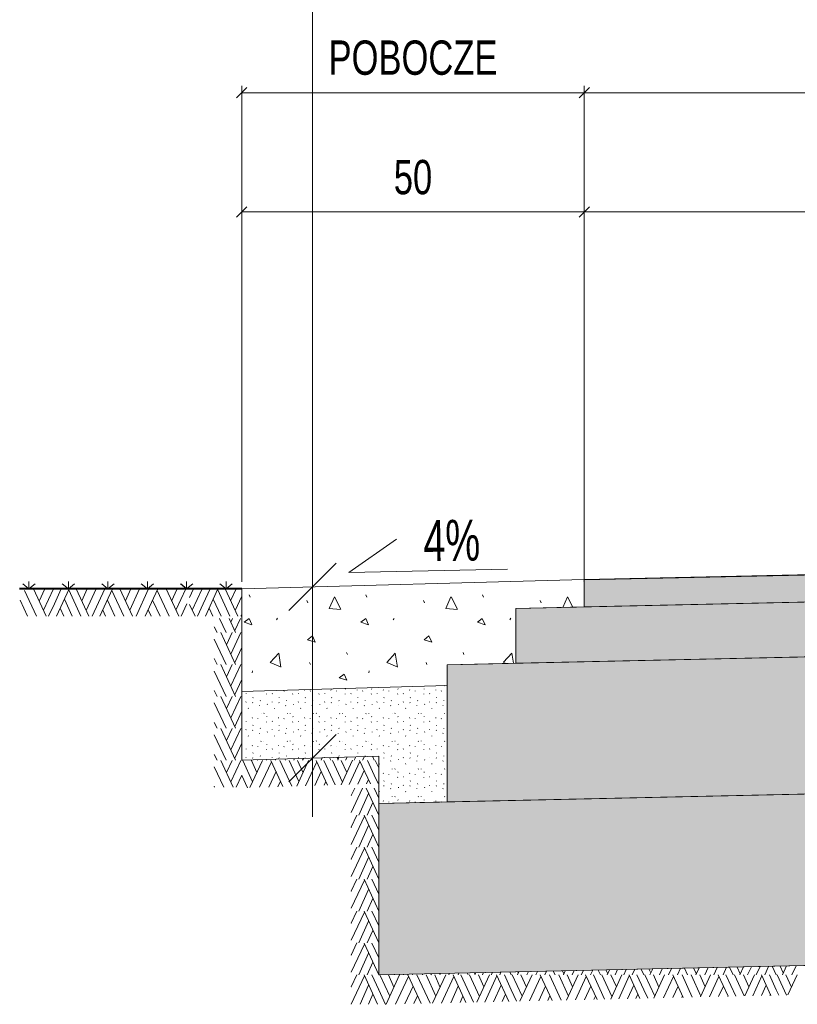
# Model space of a CAD drawing. Header units: centimetres. Extents: x 18523 to 20440, y 3406 to 4072.
# Tile 1 of 14: x 18683 to 18797, y 3687 to 3831. Entities that reach past the tile are written whole.
import ezdxf

# ---------------------------------------------------------------- set-up
doc = ezdxf.new("R2010")
doc.units = ezdxf.units.CM
doc.header["$MEASUREMENT"] = 0
doc.layers.get('Defpoints').update_dxf_attribs({"lineweight": 0})
for name, color, linetype, lineweight in [('ARANŻACJA', 7, 'Continuous', 0), ('OPISY', 7, 'Continuous', 0), ('RYNNY', 7, 'Continuous', 0), ('WYMIAROWANIE', 7, 'Continuous', 0), ('ŻELBET', 7, 'Continuous', 0)]:
    doc.layers.add(name, color=color, linetype=linetype, lineweight=lineweight)
doc.styles.add('Style-Arial Narrow', font='ARIALN.TTF')
doc.styles.add('Style-arialn', font='arialn.shx')
doc.dimstyles.get("Standard").update_dxf_attribs({"dimtxt": 9999.96, "dimasz": 9999.96, "dimexe": 4999.98, "dimexo": 4999.98, "dimgap": 4999.98, "dimtad": 0, "dimtih": 1, "dimtoh": 1, "dimdec": 0, "dimlfac": 0.01, "dimzin": 11, "dimdsep": 46, "dimtxsty": 'Style-arialn', "dimblk": 'TerminatorOpen_0.5', "dimcen": 9, "dimadec": 4, "dimazin": 3, "dimtfac": 1, "dimtdec": 0, "dimtofl": 0, "dimtmove": 0, "dimatfit": 1, "dimldrblk": 'TerminatorOpen_0.5', "dimfxl": 1, "dimfrac": 2, "dimtolj": 1, "dimtzin": 11, "dimarcsym": 0})

# ---------------------------------------------------------------- blocks, each defined once
blk = doc.blocks.new('_Oblique')
at = {"color": 0, "linetype": 'ByBlock', "lineweight": -2}
blk.add_line((0.5, 0.5), (-0.5, -0.5), dxfattribs=at)
blk = doc.blocks.new('*D16')
at = {"layer": 'Defpoints', "color": 0, "linetype": 'Continuous', "lineweight": 13, "transparency": 16777216}
for p in [(18765.54, 3820.3), (18765.54, 3749.29), (19165.54, 3747.29)]:
    blk.add_point(p, dxfattribs=at)
at = {"layer": 'WYMIAROWANIE', "color": 7, "linetype": 'Continuous', "lineweight": 0, "transparency": 16777216}
for p, q in [((18765.54, 3750.29), (18765.54, 3821.3)), ((19165.54, 3748.29), (19165.54, 3821.3))]:
    blk.add_line(p, q, dxfattribs=at)
at = {"layer": 'WYMIAROWANIE', "color": 0, "linetype": 'Continuous', "lineweight": 0, "transparency": 16777216}
blk.add_line((19165.54, 3820.3), (18765.54, 3820.3), dxfattribs=at)
at = {"layer": 'WYMIAROWANIE', "color": 0, "linetype": 'Continuous', "lineweight": 0, "transparency": 16777216, "xscale": 1.5, "yscale": 1.5, "zscale": 1.5, "rotation": 180}
blk.add_blockref('_Oblique', (18765.54, 3820.3), dxfattribs=at)
at = {"layer": 'WYMIAROWANIE', "color": 0, "linetype": 'Continuous', "lineweight": 0, "transparency": 16777216, "xscale": 1.5, "yscale": 1.5, "zscale": 1.5}
blk.add_blockref('_Oblique', (19165.54, 3820.3), dxfattribs=at)
at = {"layer": 'WYMIAROWANIE', "color": 0, "linetype": 'Continuous', "lineweight": 0, "transparency": 16777216, "insert": (18965.54, 3825.34), "char_height": 5, "attachment_point": 5, "style": 'Style-Arial Narrow'}
blk.add_mtext('\\A1;\\H1x;\\W0.88;JEZDNIA', dxfattribs=at)
blk = doc.blocks.new('TerminatorOpen_0.5')
at = {"color": 0, "linetype": 'ByBlock', "lineweight": -2}
for q in [(-1, 0.25), (-1, 0), (-1, -0.25)]:
    blk.add_line((0, 0), q, dxfattribs=at)
blk = doc.blocks.new('*D15')
at = {"layer": 'Defpoints', "color": 0, "linetype": 'Continuous', "lineweight": 13, "transparency": 16777216}
for p in [(18715.54, 3820.3), (18765.54, 3749.29), (18715.54, 3747.93)]:
    blk.add_point(p, dxfattribs=at)
at = {"layer": 'WYMIAROWANIE', "color": 7, "linetype": 'Continuous', "lineweight": 0, "transparency": 16777216}
for p, q in [((18715.54, 3748.93), (18715.54, 3821.3)), ((18765.54, 3750.29), (18765.54, 3821.3))]:
    blk.add_line(p, q, dxfattribs=at)
at = {"layer": 'WYMIAROWANIE', "color": 0, "linetype": 'Continuous', "lineweight": 0, "transparency": 16777216}
blk.add_line((18765.54, 3820.3), (18715.54, 3820.3), dxfattribs=at)
at = {"layer": 'WYMIAROWANIE', "color": 0, "linetype": 'Continuous', "lineweight": 0, "transparency": 16777216, "xscale": 1.5, "yscale": 1.5, "zscale": 1.5, "rotation": 180}
blk.add_blockref('_Oblique', (18715.54, 3820.3), dxfattribs=at)
at = {"layer": 'WYMIAROWANIE', "color": 0, "linetype": 'Continuous', "lineweight": 0, "transparency": 16777216, "xscale": 1.5, "yscale": 1.5, "zscale": 1.5}
blk.add_blockref('_Oblique', (18765.54, 3820.3), dxfattribs=at)
at = {"layer": 'WYMIAROWANIE', "color": 0, "linetype": 'Continuous', "lineweight": 0, "transparency": 16777216, "insert": (18740.54, 3825.38), "char_height": 5, "attachment_point": 5, "style": 'Style-Arial Narrow'}
blk.add_mtext('\\A1;\\H1x;\\W0.88;POBOCZE', dxfattribs=at)
blk = doc.blocks.new('*D24')
at = {"layer": 'Defpoints', "color": 0, "linetype": 'Continuous', "lineweight": 13, "transparency": 16777216}
for p in [(18765.54, 3802.9), (18715.54, 3747.93), (18765.54, 3747.29)]:
    blk.add_point(p, dxfattribs=at)
at = {"layer": 'WYMIAROWANIE', "color": 7, "linetype": 'Continuous', "lineweight": 0, "transparency": 16777216}
for p, q in [((18715.54, 3748.93), (18715.54, 3803.9)), ((18765.54, 3748.29), (18765.54, 3803.9))]:
    blk.add_line(p, q, dxfattribs=at)
at = {"layer": 'WYMIAROWANIE', "color": 0, "linetype": 'Continuous', "lineweight": 0, "transparency": 16777216}
blk.add_line((18715.54, 3802.9), (18765.54, 3802.9), dxfattribs=at)
at = {"layer": 'WYMIAROWANIE', "color": 0, "linetype": 'Continuous', "lineweight": 0, "transparency": 16777216, "xscale": 1.5, "yscale": 1.5, "zscale": 1.5, "rotation": 180}
blk.add_blockref('_Oblique', (18715.54, 3802.9), dxfattribs=at)
at = {"layer": 'WYMIAROWANIE', "color": 0, "linetype": 'Continuous', "lineweight": 0, "transparency": 16777216, "xscale": 1.5, "yscale": 1.5, "zscale": 1.5}
blk.add_blockref('_Oblique', (18765.54, 3802.9), dxfattribs=at)
at = {"layer": 'WYMIAROWANIE', "color": 0, "linetype": 'Continuous', "lineweight": 0, "transparency": 16777216, "insert": (18740.54, 3807.95), "char_height": 5, "attachment_point": 5, "style": 'Style-Arial Narrow'}
blk.add_mtext('\\A1;\\H1x;\\W0.88;50', dxfattribs=at)
blk = doc.blocks.new('*D22')
at = {"layer": 'Defpoints', "color": 0, "linetype": 'Continuous', "lineweight": 13, "transparency": 16777216}
for p in [(18965.54, 3802.9), (18965.54, 3753.66), (18765.54, 3747.29)]:
    blk.add_point(p, dxfattribs=at)
at = {"layer": 'WYMIAROWANIE', "color": 7, "linetype": 'Continuous', "lineweight": 0, "transparency": 16777216}
for p, q in [((18765.54, 3748.29), (18765.54, 3803.9)), ((18965.54, 3754.66), (18965.54, 3803.9))]:
    blk.add_line(p, q, dxfattribs=at)
at = {"layer": 'WYMIAROWANIE', "color": 0, "linetype": 'Continuous', "lineweight": 0, "transparency": 16777216}
blk.add_line((18765.54, 3802.9), (18965.54, 3802.9), dxfattribs=at)
at = {"layer": 'WYMIAROWANIE', "color": 0, "linetype": 'Continuous', "lineweight": 0, "transparency": 16777216, "xscale": 1.5, "yscale": 1.5, "zscale": 1.5, "rotation": 180}
blk.add_blockref('_Oblique', (18765.54, 3802.9), dxfattribs=at)
at = {"layer": 'WYMIAROWANIE', "color": 0, "linetype": 'Continuous', "lineweight": 0, "transparency": 16777216, "xscale": 1.5, "yscale": 1.5, "zscale": 1.5}
blk.add_blockref('_Oblique', (18965.54, 3802.9), dxfattribs=at)
at = {"layer": 'WYMIAROWANIE', "color": 0, "linetype": 'Continuous', "lineweight": 0, "transparency": 16777216, "insert": (18865.54, 3808.68), "char_height": 5, "attachment_point": 5, "style": 'Style-Arial Narrow'}
blk.add_mtext('\\A1;\\H1x;\\W0.88;200 (min. 185)', dxfattribs=at)

msp = doc.modelspace()

# ---------------------------------------------------------------- hatches: boundary and pattern name
at = {"layer": 'WYMIAROWANIE', "linetype": 'Continuous', "lineweight": 0}
h = msp.add_hatch(dxfattribs=at)
h.set_pattern_fill('CONCR3', style=0, pattern_type=2)
h.set_pattern_definition([(303.49734, (18766.82776, 3750.73681), (-3.826400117, 6.0707254), [0.025946, -24.24012]), (66.744265, (18767.23056, 3751.04966), (-1.91320012, -4.047150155), [0.035456, -24.192336]), (66.744265, (18766.66953, 3749.63626), (-1.91320012, -4.047150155), [0.035433, -24.192359]), (66.744265, (18766.34223, 3750.05346), (-1.91320012, -4.047150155), [0.03541, -24.192382]), (275.99696, (18767.1973, 3749.96314), (-1.91319966, 16.18860022), [0.032575, -18.279816]), (66.744265, (18766.37818, 3750.96696), (-1.91320012, -4.047150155), [0.035433, -24.192359]), (66.744265, (18765.79558, 3750.20094), (-1.91320012, -4.047150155), [0.0354, -24.192392]), (303.49734, (18765.73441, 3751.30806), (-3.826400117, 6.0707254), [0.025925, -24.240141]), (303.49734, (18767.44278, 3751.31629), (-3.826400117, 6.0707254), [0.02596, -24.240106]), (303.49734, (18765.97566, 3750.92494), (-3.826400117, 6.0707254), [0.025925, -24.240141]), (303.49734, (18766.84126, 3750.12316), (-3.826400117, 6.0707254), [0.025946, -24.24012]), (303.49734, (18766.33041, 3750.44246), (-3.826400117, 6.0707254), [0.025939, -24.240127]), (303.49734, (18765.84793, 3749.86774), (-3.826400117, 6.0707254), [0.025925, -24.240141]), (303.49734, (18767.25278, 3750.69789), (-3.826400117, 6.0707254), [0.02596, -24.240106])])
h.paths.add_polyline_path([(18765.54, 3749.29), (18765.54, 3745.29), (18965.54, 3749.66), (19165.54, 3745.29), (19165.54, 3749.29), (18965.54, 3753.66)], flags=0)
h = msp.add_hatch(dxfattribs=at)
h.set_pattern_fill('CONCRT', style=0, pattern_type=2)
h.set_pattern_definition([(114.991, (18760.2441, 3756.6993), (17.015, -33.1852), [0.9851, -200.3872]), (217.1792, (18759.8279, 3757.5922), (85.075, 66.3704), [0.8989, -191.3008]), (341.993, (18759.1117, 3757.049), (34.03, -16.5926), [1.185, -52.489]), (98.334, (18755.2193, 3753.0455), (17.015, -99.5556), [2.0496, -115.3382]), (227.0086, (18754.9222, 3755.0735), (153.135, 165.926), [1.8162, -247.7115]), (336.094, (18753.6838, 3753.745), (153.135, -66.3704), [1.652, -203.0761]), (117.146, (18763.981, 3761.476), (17.015, -16.5926), [2.0497, -35.2433]), (245.4985, (18763.0455, 3763.3002), (17.015, 33.1852), [1.8496, -162.262]), (354.934, (18762.2784, 3761.6172), (17.015, -4e-07), [1.6727, -186.2264]), (236.873, (18754.7454, 3760.162), (85.075, 132.7408), [0.2562, -217.6865]), (113.7246, (18750.767, 3763.2522), (34.03, -82.963), [0.3499, -126.5201]), (113.7246, (18756.3083, 3749.2927), (34.03, -82.963), [0.3499, -126.5201]), (113.7246, (18759.5407, 3753.413), (34.03, -82.963), [0.3499, -126.5201]), (263.5, (18751.0956, 3752.5208), (2e-07, -16.5926), [0.3216, -149.978]), (113.7246, (18759.1855, 3762.4353), (34.03, -82.963), [0.3499, -126.5201]), (113.7246, (18764.9398, 3754.8694), (34.03, -82.963), [0.3499, -126.5201]), (114.991, (18764.8687, 3751.1397), (17.015, -33.1852), [0.9851, -200.3872]), (217.1792, (18764.4525, 3752.0326), (85.075, 66.3704), [0.8989, -191.3008]), (341.993, (18763.7363, 3751.4893), (34.03, -16.5926), [1.1851, -52.489]), (114.991, (18751.0157, 3759.2384), (17.015, -33.1852), [0.9851, -200.3872]), (217.1792, (18750.5995, 3760.1313), (85.075, 66.3704), [0.8989, -191.3008]), (341.993, (18749.8833, 3759.588), (34.03, -16.5926), [1.185, -52.489]), (236.873, (18765.544, 3765.8043), (85.075, 132.7408), [0.2562, -217.6865]), (236.873, (18748.6711, 3765.8853), (85.075, 132.7408), [0.2562, -217.6865])])
h.paths.add_polyline_path([(18765.54, 3749.29), (18715.54, 3747.93), (18715.54, 3732.93), (18745.54, 3733.82), (18745.54, 3736.85), (18755.54, 3737.07), (18755.54, 3745.07), (18765.54, 3745.29)], flags=0)
h = msp.add_hatch(dxfattribs=at)
h.set_pattern_fill('CONCR2', style=0, pattern_type=2)
h.set_pattern_definition([(64.1865, (18756.8205, 3747.02606), (-3.99999984, -7.35060002), [0.246224, -36.49795]), (323.0654, (18756.9277, 3747.2477), (-24.00000025, 18.37649991), [0.22122, -54.825435]), (197.02852, (18757.1045, 3747.1148), (-3.9999997, 6e-07), [0.297577, -12.252636]), (82.25285, (18758.0767, 3746.11266), (-3.99999955, -25.72709995), [0.51236, -29.16088]), (314.05126, (18758.14575, 3746.62034), (-3.99999984, 3.67530018), [0.458193, -45.565]), (204.67464, (18758.4643, 3746.291), (-4, -3.6753), [0.417925, -8.38593]), (61.44615, (18755.8863, 3748.2204), (-4.0000005, -3.6753), [0.51238, -7.856093]), (293.52535, (18756.1312, 3748.6704), (-4, 7.3505995), [0.452504, -19.589845]), (184.77481, (18756.3118, 3748.25552), (-39.99999995, -3.67530028), [0.41811, -43.735122]), (303.14486, (18758.1952, 3747.89176), (-8.0000002, 11.0258998), [0.06404, -21.883528]), (66.47465, (18759.1897, 3748.66426), (-4, -11.0259005), [0.087563, -19.954786]), (66.47465, (18757.8044, 3745.17446), (-4, -11.0259005), [0.087472, -19.954877]), (66.47465, (18756.9963, 3746.20446), (-4, -11.0259005), [0.087563, -19.954786]), (276.21132, (18759.0929, 3747.03986), (-1e-07, -3.67530046), [0.080394, -36.889634]), (66.47465, (18757.0851, 3748.46006), (-4, -11.0259005), [0.087472, -19.954877]), (66.47465, (18755.6466, 3746.56856), (-4, -11.0259005), [0.087523, -19.954826]), (64.1865, (18755.6643, 3745.63616), (-3.99999984, -7.35060002), [0.246267, -36.497906]), (323.0654, (18755.77152, 3745.85785), (-24.00000025, 18.37649991), [0.221308, -54.825347]), (197.02852, (18755.9484, 3745.7249), (-3.9999997, 6e-07), [0.297658, -12.252555]), (64.1865, (18759.1276, 3747.66086), (-3.99999984, -7.35060002), [0.246224, -36.49795]), (323.0654, (18759.2348, 3747.8825), (-24.00000025, 18.37649991), [0.22122, -54.825435]), (197.02852, (18759.4116, 3747.7496), (-3.9999997, 6e-07), [0.297577, -12.252636]), (303.14486, (18756.4532, 3745.34826), (-8.0000002, 11.0258998), [0.06404, -21.883528]), (304.22419, (18759.257, 3745.57426), (-11.99999968, 18.37650005), [0.064096, -35.49573])])
h.paths.add_polyline_path([(18755.54, 3745.07), (18755.54, 3737.07), (18965.55, 3741.65), (19175.54, 3737.07), (19175.54, 3745.07), (18965.54, 3749.66)], flags=0)
h = msp.add_hatch(dxfattribs=at)
h.set_pattern_fill('CONCRT', style=0, pattern_type=2)
h.set_pattern_definition([(65.00898, (18750.8439, 3744.2553), (-17.0150005, -33.1852), [0.98507, -200.3872]), (322.8208, (18751.26, 3745.1481), (-85.0750005, 66.3703997), [0.89893, -191.3008]), (198.0072, (18751.9763, 3744.605), (-34.03, -16.5926), [1.18514, -52.48894]), (81.6658, (18755.8687, 3740.6015), (-17.015001, -99.5556), [2.04964, -115.33824]), (312.99138, (18756.1658, 3742.6295), (-153.1349998, 165.9260002), [1.8162, -247.7115]), (203.90586, (18757.4042, 3741.301), (-153.135001, -66.370399), [1.65204, -203.07606]), (62.8545, (18747.107, 3749.032), (-17.015, -16.5926), [2.0497, -35.2433]), (294.50154, (18748.0425, 3750.8562), (-17.015, 33.1852006), [1.84963, -162.262]), (185.06616, (18748.8095, 3749.1731), (-17.015, -4e-07), [1.6727, -186.22636]), (303.127, (18756.3426, 3747.718), (-85.075, 132.7408), [0.2562, -217.68653]), (66.2754, (18760.3209, 3750.8082), (-34.030001, -82.963), [0.34986, -126.52014]), (66.2754, (18754.7797, 3736.8487), (-34.030001, -82.963), [0.34986, -126.52014]), (66.2754, (18751.5473, 3740.969), (-34.030001, -82.963), [0.34986, -126.52014]), (276.50023, (18759.9924, 3740.0768), (-2e-07, -16.5926), [0.3216, -149.97804]), (66.2754, (18751.9025, 3749.9913), (-34.030001, -82.963), [0.34986, -126.52014]), (66.2754, (18746.1482, 3742.4254), (-34.030001, -82.963), [0.34986, -126.52014]), (65.00898, (18746.2193, 3738.6957), (-17.0150005, -33.1852), [0.98507, -200.3872]), (322.8208, (18746.6355, 3739.5885), (-85.0750005, 66.3703997), [0.89893, -191.3008]), (198.0072, (18747.3517, 3739.0453), (-34.03, -16.5926), [1.18514, -52.48894]), (65.00898, (18760.0723, 3746.7944), (-17.0150005, -33.1852), [0.98507, -200.3872]), (322.8208, (18760.4885, 3747.6872), (-85.0750005, 66.3703997), [0.89893, -191.3008]), (198.0072, (18761.2047, 3747.144), (-34.03, -16.5926), [1.18514, -52.48894]), (303.127, (18745.544, 3753.3603), (-85.075, 132.7408), [0.2562, -217.68653]), (303.127, (18762.4169, 3753.4413), (-85.075, 132.7408), [0.2562, -217.68653])])
h.paths.add_polyline_path([(18745.54, 3736.85), (18745.54, 3716.84), (18965.55, 3721.65), (19185.54, 3716.84), (19185.54, 3736.85), (18965.55, 3741.65)], flags=0)
h = msp.add_hatch(dxfattribs=at)
h.set_pattern_fill('CONCR3', style=0, pattern_type=2)
h.set_pattern_definition([(236.5027, (18742.97643, 3736.70552), (7.6527997, 12.14145), [0.0519, -48.48024]), (113.2557, (18742.17083, 3737.33122), (3.8264002, -8.0943003), [0.07091, -48.38467]), (113.2557, (18743.29288, 3734.50443), (3.8264002, -8.0943003), [0.07087, -48.38472]), (113.2557, (18743.94748, 3735.33882), (3.8264002, -8.0943003), [0.07082, -48.38476]), (264.003, (18742.23733, 3735.15818), (3.8264003, 32.3772003), [0.06515, -36.55963]), (113.2557, (18743.87558, 3737.16583), (3.8264002, -8.0943003), [0.07087, -48.38472]), (113.2557, (18745.04078, 3735.63377), (3.8264002, -8.0943003), [0.0708, -48.38478]), (236.5027, (18745.16313, 3737.84802), (7.6527997, 12.14145), [0.05185, -48.48028]), (236.5027, (18741.74638, 3737.86447), (7.6527997, 12.14145), [0.05192, -48.48021]), (236.5027, (18744.68063, 3737.08178), (7.6527997, 12.14145), [0.05185, -48.48028]), (236.5027, (18742.94943, 3735.47822), (7.6527997, 12.14145), [0.0519, -48.48024]), (236.5027, (18743.97113, 3736.11683), (7.6527997, 12.14145), [0.05188, -48.48025]), (236.5027, (18744.93608, 3734.96738), (7.6527997, 12.14145), [0.05185, -48.48028]), (236.5027, (18742.12638, 3736.62768), (7.6527997, 12.14145), [0.05192, -48.48021])])
h.paths.add_polyline_path([(18745.54, 3733.82), (18745.54, 3723.81), (18745.54, 3716.84), (18735.54, 3716.63), (18735.54, 3723.53), (18715.54, 3722.92), (18715.54, 3732.93)], flags=0)
h = msp.add_hatch(dxfattribs=at)
h.set_pattern_fill('CONCR3', style=0, pattern_type=2)
h.set_pattern_definition([(303.49734, (18738.11153, 3719.51375), (-7.65279968, 12.14144997), [0.051892, -48.48024]), (66.744265, (18738.91713, 3720.13945), (-3.82640024, -8.0943003), [0.070912, -48.384672]), (66.744265, (18737.79508, 3717.31265), (-3.82640024, -8.0943003), [0.070866, -48.384718]), (66.744265, (18737.14048, 3718.14705), (-3.82640024, -8.0943003), [0.07082, -48.384764]), (275.99696, (18738.85063, 3717.9664), (-3.8264003, 32.37720033), [0.06515, -36.559632]), (66.744265, (18737.21238, 3719.97405), (-3.82640024, -8.0943003), [0.070866, -48.384718]), (66.744265, (18736.04718, 3718.442), (-3.82640024, -8.0943003), [0.0708, -48.384784]), (303.49734, (18735.92483, 3720.65625), (-7.65279968, 12.14144997), [0.05185, -48.48028]), (303.49734, (18739.34158, 3720.6727), (-7.65279968, 12.14144997), [0.05192, -48.480212]), (303.49734, (18736.40733, 3719.89), (-7.65279968, 12.14144997), [0.05185, -48.48028]), (303.49734, (18738.13853, 3718.28645), (-7.65279968, 12.14144997), [0.051892, -48.48024]), (303.49734, (18737.11683, 3718.92505), (-7.65279968, 12.14144997), [0.051878, -48.480254]), (303.49734, (18736.15188, 3717.7756), (-7.65279968, 12.14144997), [0.05185, -48.48028]), (303.49734, (18738.96158, 3719.4359), (-7.65279968, 12.14144997), [0.05192, -48.480212])])
h.paths.add_polyline_path([(18735.54, 3716.63), (18745.54, 3716.84), (18965.55, 3721.65), (19105.55, 3718.59), (19195.54, 3716.63), (19195.54, 3691.62), (19105.55, 3693.59), (18965.55, 3696.64), (18875.54, 3694.68), (18735.54, 3691.62)], flags=0)

# ---------------------------------------------------------------- linework, layer by layer
at = {"layer": 'ARANŻACJA', "color": 7, "linetype": 'Continuous', "lineweight": 30, "ltscale": 100}
for p, q in [((18729.31, 3751.66), (18722.41, 3744.76)), ((18729.31, 3726.68), (18722.41, 3719.78))]:
    msp.add_line(p, q, dxfattribs=at)
at = {"layer": 'ARANŻACJA', "color": 7, "linetype": 'Continuous', "lineweight": 0, "ltscale": 100, "flags": 128}
msp.add_lwpolyline([(18754.34, 3750.79), (18731.17, 3750.33), (18738.15, 3755.19)], dxfattribs=at)
at = {"layer": 'OPISY', "color": 7, "linetype": 'Continuous', "lineweight": 0}
msp.add_line((18725.86, 3714.69), (18725.86, 3915.55), dxfattribs=at)
at = {"layer": 'RYNNY', "color": 7, "linetype": 'Continuous', "lineweight": 0}
for p, q in [((18684.5, 3747.93), (18683.6, 3748.65)), ((18684.5, 3749.01), (18684.5, 3747.93)), ((18684.5, 3747.93), (18685.4, 3748.65)), ((18690.26, 3747.93), (18689.36, 3748.65)), ((18690.26, 3749.01), (18690.26, 3747.93)), ((18690.26, 3747.93), (18691.16, 3748.65)), ((18696.02, 3747.93), (18695.12, 3748.65)), ((18696.02, 3749.01), (18696.02, 3747.93)), ((18696.02, 3747.93), (18696.92, 3748.65)), ((18701.78, 3747.93), (18700.88, 3748.65)), ((18701.78, 3749.01), (18701.78, 3747.93)), ((18701.78, 3747.93), (18702.68, 3748.65)), ((18707.5, 3747.93), (18706.6, 3748.65)), ((18707.54, 3747.93), (18706.64, 3748.65)), ((18707.5, 3749.01), (18707.5, 3747.93)), ((18707.5, 3747.93), (18708.4, 3748.65)), ((18713.26, 3747.93), (18712.36, 3748.65)), ((18713.26, 3749.01), (18713.26, 3747.93)), ((18713.26, 3747.93), (18714.16, 3748.65)), ((18685.62, 3743.93), (18683.87, 3747.7)), ((18687.01, 3743.93), (18685.16, 3747.91)), ((18685.99, 3746.14), (18686.79, 3747.91)), ((18686.61, 3744.8), (18688.06, 3747.91)), ((18688.21, 3745.75), (18689.2, 3747.91)), ((18688.51, 3743.93), (18690.36, 3747.91)), ((18692.09, 3743.93), (18690.31, 3747.77)), ((18693.24, 3743.93), (18691.39, 3747.93)), ((18692.2, 3746.16), (18693.01, 3747.91)), ((18692.85, 3744.76), (18694.31, 3747.91)), ((18693.71, 3743.93), (18695.56, 3747.91)), ((18694.83, 3743.93), (18696.7, 3747.91)), ((18698.34, 3743.93), (18696.6, 3747.68)), ((18699.63, 3743.93), (18697.78, 3747.91)), ((18698.6, 3746.2), (18699.38, 3747.91)), ((18699.21, 3744.84), (18700.62, 3747.91)), ((18700.12, 3743.93), (18701.96, 3747.91)), ((18701.45, 3743.93), (18703.3, 3747.91)), ((18704.96, 3743.93), (18703.2, 3747.7)), ((18706.35, 3743.93), (18704.5, 3747.91)), ((18705.32, 3746.14), (18706.13, 3747.91)), ((18705.94, 3744.8), (18707.4, 3747.91)), ((18684.3, 3743.93), (18683.2, 3746.29)), ((18687.36, 3743.93), (18688.21, 3745.75)), ((18690.82, 3743.93), (18689.68, 3746.43)), ((18697.02, 3743.93), (18695.94, 3746.29)), ((18703.63, 3743.93), (18702.54, 3746.29)), ((18706.69, 3743.93), (18707.54, 3745.75)), ((18689.59, 3743.93), (18689.06, 3745.1)), ((18695.67, 3743.93), (18695.26, 3744.83)), ((18702.32, 3743.93), (18701.89, 3744.87))]:
    msp.add_line(p, q, dxfattribs=at)
at = {"layer": 'RYNNY', "color": 7, "linetype": 'Continuous', "lineweight": 13, "ltscale": 100}
for p, q in [((18715.54, 3747.93), (18765.54, 3749.29)), ((18755.54, 3745.07), (18965.54, 3749.66)), ((18765.54, 3749.29), (18765.54, 3745.29)), ((18755.54, 3745.07), (18755.54, 3737.07)), ((18745.54, 3736.85), (18965.54, 3741.65)), ((18745.54, 3736.85), (18745.54, 3716.84)), ((18735.54, 3723.53), (18735.54, 3691.62)), ((18735.54, 3716.63), (18965.54, 3721.65)), ((18735.54, 3691.62), (18965.54, 3696.64))]:
    msp.add_line(p, q, dxfattribs=at)
at = {"layer": 'RYNNY', "color": 7, "linetype": 'Continuous', "lineweight": 13}
for p, q in [((18715.54, 3747.93), (18715.54, 3722.92)), ((18715.54, 3732.93), (18745.54, 3733.82)), ((18715.54, 3722.92), (18735.54, 3723.53))]:
    msp.add_line(p, q, dxfattribs=at)
at = {"layer": 'WYMIAROWANIE', "color": 7, "linetype": 'Continuous', "lineweight": 0}
for p, q in [((18707.94, 3746.65), (18708.52, 3747.91)), ((18708.33, 3744.8), (18709.79, 3747.91)), ((18709.93, 3745.75), (18710.93, 3747.91)), ((18710.24, 3743.93), (18712.08, 3747.91)), ((18713.81, 3743.93), (18712.04, 3747.77)), ((18714.97, 3743.93), (18713.12, 3747.93)), ((18713.93, 3746.16), (18714.73, 3747.91)), ((18709.08, 3743.93), (18709.93, 3745.75)), ((18712.55, 3743.93), (18711.4, 3746.43)), ((18714.58, 3744.76), (18715.54, 3746.86)), ((18708.73, 3743.93), (18707.94, 3745.64)), ((18711.32, 3743.93), (18710.78, 3745.1)), ((18713.27, 3741.55), (18712.31, 3743.61)), ((18714.65, 3741.55), (18713.7, 3743.61)), ((18713.94, 3743.08), (18714.19, 3743.61)), ((18714.52, 3741.84), (18715.35, 3743.61)), ((18715.43, 3743.93), (18715.54, 3744.16)), ((18711.94, 3741.55), (18711.54, 3742.4)), ((18714.65, 3736.9), (18712.5, 3741.54)), ((18713.32, 3739.77), (18714.13, 3741.54)), ((18713.94, 3738.42), (18715.4, 3741.54)), ((18713.27, 3736.9), (18711.54, 3740.59)), ((18714.52, 3737.18), (18715.54, 3739.38)), ((18711.94, 3736.9), (18711.54, 3737.75)), ((18713.27, 3732.24), (18711.54, 3735.93)), ((18714.65, 3732.24), (18712.5, 3736.88)), ((18713.32, 3735.11), (18714.13, 3736.88)), ((18713.94, 3733.77), (18715.4, 3736.88)), ((18714.52, 3732.53), (18715.54, 3734.72)), ((18711.94, 3732.24), (18711.54, 3733.09)), ((18714.65, 3727.58), (18712.5, 3732.22)), ((18713.32, 3730.45), (18714.13, 3732.22)), ((18713.94, 3729.11), (18715.4, 3732.22)), ((18713.27, 3727.58), (18711.54, 3731.28)), ((18714.52, 3727.87), (18715.54, 3730.06)), ((18711.94, 3727.58), (18711.54, 3728.43)), ((18714.65, 3722.92), (18712.5, 3727.57)), ((18713.32, 3725.79), (18714.13, 3727.57)), ((18713.94, 3724.45), (18715.4, 3727.57)), ((18713.27, 3722.92), (18711.54, 3726.62)), ((18714.52, 3723.21), (18715.54, 3725.4)), ((18711.94, 3722.92), (18711.54, 3723.77)), ((18714.3, 3719.01), (18712.5, 3722.91)), ((18713.32, 3721.14), (18714.13, 3722.91)), ((18713.94, 3719.79), (18715.4, 3722.91)), ((18717.14, 3719.79), (18715.69, 3722.91)), ((18716.44, 3722.92), (18716.45, 3722.95)), ((18716.75, 3718.94), (18718.59, 3722.91)), ((18717.76, 3721.14), (18716.96, 3722.91)), ((18717.82, 3722.92), (18717.85, 3722.99)), ((18719.15, 3722.92), (18719.2, 3723.03)), ((18721.56, 3719.09), (18719.78, 3722.91)), ((18720.46, 3722.92), (18720.53, 3723.07)), ((18722.88, 3719.13), (18721.12, 3722.91)), ((18721.95, 3722.92), (18721.86, 3723.11)), ((18723.88, 3719.84), (18722.47, 3722.91)), ((18723.16, 3722.92), (18723.27, 3723.16)), ((18723.22, 3723.05), (18723.17, 3723.15)), ((18723.57, 3719.15), (18725.31, 3722.91)), ((18724.48, 3721.19), (18723.71, 3722.91)), ((18724.44, 3722.92), (18724.57, 3723.2)), ((18725.77, 3722.92), (18725.91, 3723.24)), ((18728.08, 3719.29), (18726.39, 3722.91)), ((18727.12, 3722.92), (18727.28, 3723.28)), ((18729.19, 3719.33), (18727.53, 3722.91)), ((18728.57, 3722.92), (18728.38, 3723.31)), ((18730.24, 3719.75), (18728.78, 3722.91)), ((18729.62, 3723.07), (18729.49, 3723.34)), ((18729.55, 3722.92), (18729.74, 3723.35)), ((18730.05, 3719.35), (18731.69, 3722.92)), ((18730.89, 3721.15), (18730.08, 3722.91)), ((18730.7, 3722.92), (18730.91, 3723.39)), ((18731.22, 3719.39), (18732.78, 3722.76)), ((18731.97, 3722.92), (18732.2, 3723.42)), ((18734.32, 3719.49), (18732.73, 3722.91)), ((18733.19, 3722.92), (18733.44, 3723.46)), ((18734.88, 3720.75), (18733.89, 3722.91)), ((18734.88, 3722.92), (18734.62, 3723.5)), ((18735.54, 3721.8), (18735.03, 3722.91)), ((18712.92, 3719.01), (18711.54, 3721.96)), ((18718.16, 3718.98), (18719.88, 3722.69)), ((18724.87, 3719.19), (18726.49, 3722.68)), ((18732.5, 3719.43), (18733.41, 3721.42)), ((18714.73, 3719.01), (18715.54, 3720.75)), ((18716.39, 3718.92), (18715.58, 3720.68)), ((18719.5, 3719.02), (18720.55, 3721.28)), ((18720.83, 3719.06), (18721.2, 3719.87)), ((18726.21, 3719.23), (18727.15, 3721.28)), ((18733.74, 3719.47), (18734.03, 3720.1)), ((18735.45, 3719.52), (18734.88, 3720.75)), ((18711.59, 3719.01), (18711.54, 3719.12)), ((18727.58, 3719.28), (18727.83, 3719.82)), ((18731.54, 3715.3), (18733.18, 3718.85)), ((18731.54, 3717.8), (18732.03, 3718.85)), ((18735.54, 3714.91), (18733.72, 3718.85)), ((18735.54, 3717.39), (18734.87, 3718.85)), ((18731.55, 3717.79), (18731.54, 3717.8)), ((18732.63, 3714.91), (18734.07, 3718.07)), ((18733.86, 3714.91), (18734.69, 3716.74)), ((18731.54, 3713.14), (18732.36, 3714.91)), ((18731.54, 3710.64), (18733.44, 3714.75)), ((18735.54, 3710.25), (18733.4, 3714.89)), ((18735.54, 3712.73), (18734.55, 3714.89)), ((18731.55, 3713.13), (18731.54, 3713.15)), ((18732.63, 3710.25), (18734.07, 3713.41)), ((18733.86, 3710.25), (18734.69, 3712.08)), ((18731.54, 3708.49), (18732.36, 3710.25)), ((18731.54, 3705.99), (18733.44, 3710.09)), ((18735.54, 3705.59), (18733.4, 3710.24)), ((18735.54, 3708.07), (18734.55, 3710.24)), ((18731.55, 3708.48), (18731.54, 3708.49)), ((18732.63, 3705.59), (18734.07, 3708.75)), ((18733.86, 3705.59), (18734.69, 3707.42)), ((18731.54, 3703.83), (18732.36, 3705.59)), ((18735.54, 3700.93), (18733.4, 3705.58)), ((18735.54, 3703.41), (18734.55, 3705.58)), ((18731.54, 3701.33), (18733.44, 3705.43)), ((18732.63, 3700.93), (18734.07, 3704.09)), ((18731.55, 3703.82), (18731.54, 3703.83)), ((18733.86, 3700.93), (18734.69, 3702.77)), ((18731.54, 3699.17), (18732.36, 3700.93)), ((18731.54, 3696.67), (18733.44, 3700.78)), ((18735.54, 3696.28), (18733.4, 3700.92)), ((18735.54, 3698.76), (18734.55, 3700.92)), ((18731.55, 3699.16), (18731.54, 3699.17)), ((18732.63, 3696.28), (18734.07, 3699.44)), ((18733.86, 3696.28), (18734.69, 3698.11)), ((18731.54, 3694.51), (18732.36, 3696.28)), ((18731.54, 3692.01), (18733.44, 3696.12)), ((18735.54, 3691.62), (18733.4, 3696.26)), ((18735.54, 3694.1), (18734.55, 3696.26)), ((18731.55, 3694.5), (18731.54, 3694.52)), ((18732.63, 3691.62), (18734.07, 3694.78)), ((18733.86, 3691.62), (18734.69, 3693.45)), ((18779.14, 3691.62), (18779.58, 3692.58)), ((18780.62, 3691.62), (18780.17, 3692.59)), ((18781.89, 3691.75), (18781.48, 3692.62)), ((18781.83, 3691.62), (18782.3, 3692.64)), ((18783.11, 3691.62), (18783.6, 3692.67)), ((18784.44, 3691.62), (18784.94, 3692.7)), ((18785.8, 3691.62), (18786.3, 3692.73)), ((18787.24, 3691.62), (18786.71, 3692.74)), ((18788.29, 3691.76), (18787.83, 3692.76)), ((18788.22, 3691.62), (18788.76, 3692.78)), ((18789.37, 3691.62), (18789.92, 3692.81)), ((18790.64, 3691.62), (18791.2, 3692.84)), ((18791.87, 3691.62), (18792.44, 3692.86)), ((18793.55, 3691.62), (18792.97, 3692.87)), ((18794.58, 3691.91), (18794.12, 3692.9)), ((18794.45, 3691.62), (18795.05, 3692.92)), ((18795.83, 3691.62), (18796.45, 3692.95)), ((18731.54, 3689.86), (18732.36, 3691.62)), ((18731.54, 3687.36), (18733.44, 3691.46)), ((18735.37, 3687.35), (18733.4, 3691.61)), ((18735.54, 3689.44), (18734.55, 3691.61)), ((18737.14, 3688.49), (18735.69, 3691.61)), ((18736.44, 3691.62), (18736.45, 3691.64)), ((18736.61, 3687.33), (18738.59, 3691.61)), ((18737.76, 3689.83), (18736.96, 3691.61)), ((18737.82, 3691.62), (18737.85, 3691.67)), ((18738.01, 3687.36), (18739.88, 3691.39)), ((18739.15, 3691.62), (18739.19, 3691.7)), ((18741.72, 3687.44), (18739.78, 3691.61)), ((18740.46, 3691.62), (18740.51, 3691.73)), ((18743.04, 3687.48), (18741.12, 3691.61)), ((18741.95, 3691.62), (18741.88, 3691.76)), ((18743.88, 3688.53), (18742.47, 3691.61)), ((18743.16, 3691.62), (18743.24, 3691.79)), ((18743.22, 3691.75), (18743.2, 3691.79)), ((18743.4, 3687.48), (18745.31, 3691.61)), ((18744.48, 3689.89), (18743.71, 3691.61)), ((18744.44, 3691.62), (18744.53, 3691.82)), ((18744.7, 3687.51), (18746.49, 3691.37)), ((18745.77, 3691.62), (18745.87, 3691.85)), ((18748.27, 3687.6), (18746.39, 3691.61)), ((18747.12, 3691.62), (18747.24, 3691.88)), ((18749.38, 3687.62), (18747.53, 3691.61)), ((18748.57, 3691.62), (18748.43, 3691.9)), ((18750.24, 3688.45), (18748.78, 3691.61)), ((18749.62, 3691.76), (18749.54, 3691.93)), ((18749.55, 3691.62), (18749.69, 3691.93)), ((18749.86, 3687.63), (18751.69, 3691.62)), ((18750.89, 3689.85), (18750.08, 3691.61)), ((18750.7, 3691.62), (18750.85, 3691.95)), ((18751.02, 3687.66), (18752.78, 3691.46)), ((18751.97, 3691.62), (18752.13, 3691.98)), ((18754.52, 3687.74), (18752.73, 3691.61)), ((18753.19, 3691.62), (18753.37, 3692.01)), ((18754.88, 3689.44), (18753.89, 3691.61)), ((18754.88, 3691.62), (18754.69, 3692.04)), ((18756.48, 3688.49), (18755.03, 3691.61)), ((18755.77, 3691.62), (18755.98, 3692.07)), ((18755.9, 3691.91), (18755.83, 3692.06)), ((18756.15, 3687.78), (18757.92, 3691.61)), ((18757.1, 3689.83), (18756.29, 3691.61)), ((18757.16, 3691.62), (18757.38, 3692.1)), ((18757.56, 3687.81), (18759.22, 3691.39)), ((18758.49, 3691.62), (18758.72, 3692.13)), ((18760.85, 3687.89), (18759.12, 3691.61)), ((18759.8, 3691.62), (18760.04, 3692.15)), ((18762.17, 3687.92), (18760.46, 3691.61)), ((18761.28, 3691.62), (18761.02, 3692.18)), ((18763.22, 3688.53), (18761.8, 3691.61)), ((18762.55, 3691.75), (18762.34, 3692.2)), ((18762.49, 3691.62), (18762.77, 3692.21)), ((18762.95, 3687.94), (18764.64, 3691.61)), ((18763.82, 3689.89), (18763.04, 3691.61)), ((18763.78, 3691.62), (18764.07, 3692.24)), ((18764.24, 3687.97), (18765.83, 3691.37)), ((18765.1, 3691.62), (18765.4, 3692.27)), ((18767.4, 3688.04), (18765.72, 3691.61)), ((18766.46, 3691.62), (18766.77, 3692.3)), ((18768.51, 3688.07), (18766.86, 3691.61)), ((18767.9, 3691.62), (18767.57, 3692.32)), ((18769.57, 3688.45), (18768.12, 3691.61)), ((18768.95, 3691.76), (18768.69, 3692.34)), ((18768.88, 3691.62), (18769.22, 3692.36)), ((18769.4, 3688.09), (18771.03, 3691.62)), ((18770.22, 3689.85), (18769.42, 3691.61)), ((18770.04, 3691.62), (18770.39, 3692.38)), ((18770.57, 3688.11), (18772.11, 3691.46)), ((18771.31, 3691.62), (18771.67, 3692.41)), ((18773.65, 3688.19), (18772.07, 3691.61)), ((18772.53, 3691.62), (18772.9, 3692.44)), ((18774.22, 3689.44), (18773.22, 3691.61)), ((18774.22, 3691.62), (18773.83, 3692.46)), ((18775.82, 3688.49), (18774.36, 3691.61)), ((18775.24, 3691.91), (18774.97, 3692.48)), ((18775.11, 3691.62), (18775.52, 3692.49)), ((18776.44, 3689.83), (18775.63, 3691.61)), ((18775.7, 3688.23), (18777.26, 3691.61)), ((18776.5, 3691.62), (18776.92, 3692.52)), ((18777.1, 3688.27), (18778.56, 3691.39)), ((18777.82, 3691.62), (18778.26, 3692.55)), ((18779.98, 3688.33), (18778.46, 3691.61)), ((18781.3, 3688.36), (18779.8, 3691.61)), ((18782.55, 3688.53), (18781.14, 3691.61)), ((18783.16, 3689.89), (18782.38, 3691.61)), ((18782.49, 3688.39), (18783.98, 3691.61)), ((18783.79, 3688.42), (18785.16, 3691.37)), ((18786.52, 3688.49), (18785.06, 3691.61)), ((18787.64, 3688.51), (18786.2, 3691.61)), ((18788.87, 3688.54), (18787.46, 3691.61)), ((18789.56, 3689.85), (18788.75, 3691.61)), ((18788.95, 3688.54), (18790.37, 3691.62)), ((18790.11, 3688.57), (18791.45, 3691.46)), ((18792.78, 3688.63), (18791.41, 3691.61)), ((18793.55, 3689.44), (18792.56, 3691.61)), ((18795.07, 3688.68), (18793.7, 3691.61)), ((18795.78, 3689.83), (18794.97, 3691.61)), ((18795.25, 3688.69), (18796.6, 3691.61)), ((18731.55, 3689.85), (18731.54, 3689.86)), ((18732.81, 3687.35), (18734.07, 3690.12)), ((18739.35, 3687.39), (18740.55, 3689.98)), ((18746.04, 3687.54), (18747.15, 3689.98)), ((18752.3, 3687.69), (18753.41, 3690.12)), ((18758.89, 3687.84), (18759.88, 3689.98)), ((18765.58, 3688), (18766.49, 3689.98)), ((18771.84, 3688.14), (18772.75, 3690.12)), ((18778.44, 3688.3), (18779.22, 3689.98)), ((18785.13, 3688.45), (18785.83, 3689.98)), ((18791.39, 3688.6), (18792.08, 3690.12)), ((18734.03, 3687.35), (18734.69, 3688.79)), ((18735.54, 3689.44), (18735.52, 3689.49)), ((18736.53, 3687.32), (18735.54, 3689.44)), ((18740.67, 3687.42), (18741.2, 3688.56)), ((18747.4, 3687.58), (18747.83, 3688.52)), ((18753.54, 3687.72), (18754.03, 3688.79)), ((18755.66, 3687.77), (18754.88, 3689.44)), ((18760.22, 3687.87), (18760.53, 3688.56)), ((18766.94, 3688.03), (18767.17, 3688.52)), ((18773.08, 3688.17), (18773.37, 3688.79)), ((18774.79, 3688.21), (18774.22, 3689.44)), ((18779.76, 3688.33), (18779.87, 3688.56)), ((18786.49, 3688.48), (18786.5, 3688.52)), ((18792.63, 3688.63), (18792.7, 3688.79)), ((18793.92, 3688.66), (18793.55, 3689.44))]:
    msp.add_line(p, q, dxfattribs=at)
at = {"layer": 'WYMIAROWANIE', "color": 7, "linetype": 'Continuous', "lineweight": 0, "flags": 128}
for points in [[(18765.54, 3749.29), (18765.54, 3745.29), (18965.54, 3749.66), (19165.54, 3745.29), (19165.54, 3749.29), (18965.54, 3753.66)], [(18765.54, 3749.29), (18715.54, 3747.93), (18715.54, 3732.93), (18745.54, 3733.82), (18745.54, 3736.85), (18755.54, 3737.07), (18755.54, 3745.07), (18765.54, 3745.29)], [(18755.54, 3745.07), (18755.54, 3737.07), (18965.55, 3741.65), (19175.54, 3737.07), (19175.54, 3745.07), (18965.54, 3749.66)], [(18745.54, 3736.85), (18745.54, 3716.84), (18965.55, 3721.65), (19185.54, 3716.84), (19185.54, 3736.85), (18965.55, 3741.65)], [(18745.54, 3733.82), (18745.54, 3723.81), (18745.54, 3716.84), (18735.54, 3716.63), (18735.54, 3723.53), (18715.54, 3722.92), (18715.54, 3732.93)], [(18735.54, 3716.63), (18745.54, 3716.84), (18965.55, 3721.65), (19105.55, 3718.59), (19195.54, 3716.63), (19195.54, 3691.62), (19105.55, 3693.59), (18965.55, 3696.64), (18875.54, 3694.68), (18735.54, 3691.62)]]:
    msp.add_lwpolyline(points, close=True, dxfattribs=at)
at = {"layer": 'ŻELBET', "color": 7, "linetype": 'Continuous', "lineweight": 30, "ltscale": 100}
msp.add_line((18765.54, 3749.29), (18965.54, 3753.66), dxfattribs=at)
at = {"layer": 'ŻELBET', "color": 7, "linetype": 'Continuous', "lineweight": 40}
msp.add_line((18715.54, 3747.93), (18683.14, 3747.93), dxfattribs=at)

# ---------------------------------------------------------------- texts
at = {"layer": 'ARANŻACJA', "color": 7, "linetype": 'Continuous', "lineweight": 13, "insert": (18750.34, 3755.02), "char_height": 6, "attachment_point": 6, "rotation": 0.6516, "line_spacing_factor": 1.1, "style": 'Style-Arial Narrow'}
msp.add_mtext('\\H1x;\\W0.833333;4%\\P', dxfattribs=at)

# ---------------------------------------------------------------- dimensions: what is measured, and where the dimension line sits
at = {"layer": 'WYMIAROWANIE', "color": 7, "linetype": 'Continuous', "lineweight": 0}
for base, p1, p2, text, picture, middle in [((18715.54, 3820.3), (18765.54, 3749.29), (18715.54, 3747.93), '\\H1x;\\W0.88;POBOCZE', '*D15', (18740.54, 3825.38)), ((18765.54, 3820.3), (19165.54, 3747.29), (18765.54, 3749.29), '\\H1x;\\W0.88;JEZDNIA', '*D16', (18965.54, 3825.34))]:
    dim = msp.add_linear_dim(base=base, p1=p1, p2=p2, angle=180, text=text, dimstyle='Standard', override={"dimscale": 0, "dimtxt": 5, "dimasz": 1.5, "dimexe": 1, "dimexo": 1, "dimgap": 2.5, "dimtad": 1, "dimtih": 0, "dimtoh": 0, "dimlfac": 1, "dimtxsty": 'Style-Arial Narrow', "dimblk": 'Oblique', "dimcen": 0, "dimclre": 7, "dimlwd": 0, "dimlwe": 0}, dxfattribs=at)
    dim.commit()
    dim.dimension.update_dxf_attribs({"geometry": picture, "text_midpoint": middle})
for base, p1, p2, text, picture, middle in [((18965.54, 3802.9), (18765.54, 3747.29), (18965.54, 3753.66), '\\H1x;\\W0.88;<> (min. 185)', '*D22', (18865.54, 3808.68)), ((18765.54, 3802.9), (18715.54, 3747.93), (18765.54, 3747.29), '\\H1x;\\W0.88;<>', '*D24', (18740.54, 3807.95))]:
    dim = msp.add_linear_dim(base=base, p1=p1, p2=p2, text=text, dimstyle='Standard', override={"dimtxt": 5, "dimasz": 1.5, "dimexe": 1, "dimexo": 1, "dimgap": 2.5, "dimtad": 1, "dimtih": 0, "dimtoh": 0, "dimlfac": 1, "dimtxsty": 'Style-Arial Narrow', "dimblk": 'Oblique', "dimcen": 0, "dimclre": 7, "dimlwd": 0, "dimlwe": 0}, dxfattribs=at)
    dim.commit()
    dim.dimension.update_dxf_attribs({"geometry": picture, "text_midpoint": middle})

doc.saveas('drawing.dxf')
